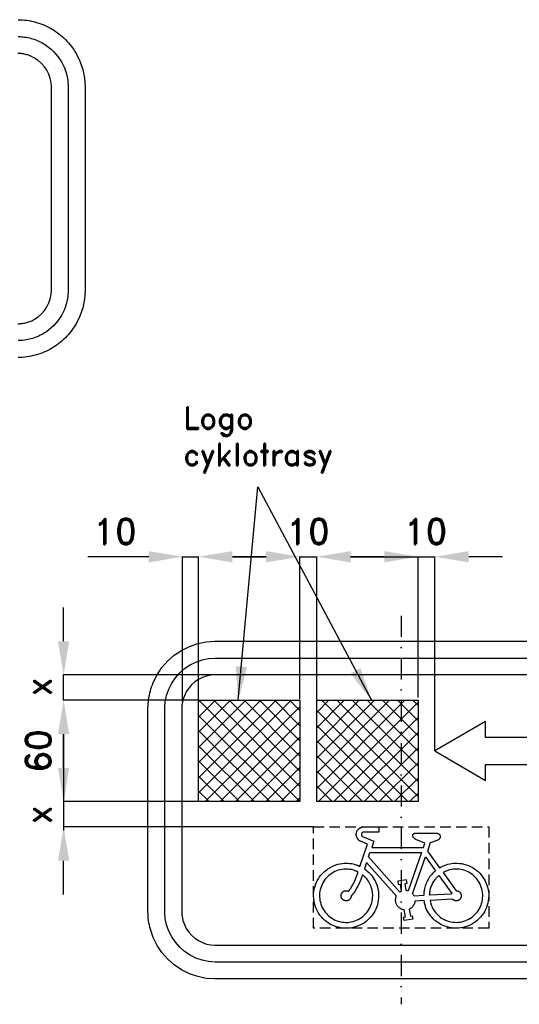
# Model space of a CAD drawing. Header units: millimetres. Extents: x -365 to 841, y -865 to 266.
# Tile 3 of 5: x 111 to 407, y -865 to -282. Entities that reach past the tile are written whole.
import ezdxf

# ---------------------------------------------------------------- set-up
doc = ezdxf.new("R2010")
doc.units = ezdxf.units.MM
doc.header["$LTSCALE"] = 5
doc.linetypes.add('ČERCHOVANÁX2', pattern=[2, 1, -0.5, 0, -0.5])
doc.linetypes.add('ČÁRKOVANÁX2', pattern=[1.5, 1, -0.5])
doc.layers.add('Kóty', color=2, linetype='Continuous')
doc.layers.add('Značka', color=7, linetype='Continuous')
doc.styles.get("Standard").update_dxf_attribs({"font": 'romand.shx', "height": 15})
doc.dimstyles.get("Standard").update_dxf_attribs({"dimtxt": 15, "dimasz": 20, "dimexe": 0.18, "dimexo": 0.0625, "dimgap": 7.5, "dimtad": 1, "dimdec": 0, "dimzin": 0, "dimdsep": 46, "dimtxsty": 'Standard', "dimcen": 0.09, "dimadec": 0, "dimazin": 0, "dimtfac": 1, "dimtdec": 0, "dimtofl": 0, "dimtmove": 0, "dimatfit": 3, "dimfxl": 1, "dimtolj": 1, "dimtzin": 0, "dimarcsym": 0})

# ---------------------------------------------------------------- blocks, each defined once
blk = doc.blocks.new('*D5')
at = {"layer": 'Defpoints', "color": 0, "transparency": 16777216}
for p in [(137.21, -684.64), (217.21, -684.64), (217.21, -744.64)]:
    blk.add_point(p, dxfattribs=at)
at = {"layer": 'Kóty', "color": 0, "lineweight": -2, "transparency": 16777216}
for p, q in [((217.15, -684.64), (137.03, -684.64)), ((137.21, -724.64), (137.21, -704.64)), ((217.15, -744.64), (137.03, -744.64))]:
    blk.add_line(p, q, dxfattribs=at)
at = {"layer": 'Kóty', "color": 0, "transparency": 16777216}
for points in [[(133.88, -704.64), (140.54, -704.64), (137.21, -684.64)], [(133.88, -724.64), (140.54, -724.64), (137.21, -744.64)]]:
    blk.add_solid(points, dxfattribs=at)
at = {"layer": 'Kóty', "color": 0, "transparency": 16777216, "insert": (122.21, -714.64), "char_height": 15, "attachment_point": 5, "rotation": 90}
blk.add_mtext('\\A1;60', dxfattribs=at)

msp = doc.modelspace()

# ---------------------------------------------------------------- hatches: boundary and pattern name
at = {"layer": 'Značka'}
h = msp.add_hatch(dxfattribs=at)
h.set_pattern_fill('ANSI37', color=2, scale=2)
h.set_pattern_definition([(45, (65.0404, -11.574), (-4.49013, 4.49013), []), (135, (65.0404, -11.574), (-4.49013, -4.49013), [])])
h.paths.add_polyline_path([(217.21, -744.64), (217.21, -684.64), (277.21, -684.64), (277.21, -744.64)])
h = msp.add_hatch(dxfattribs=at)
h.set_pattern_fill('ANSI37', color=2, scale=2)
h.set_pattern_definition([(45, (337.2106, -13.244), (-4.49013, 4.49013), []), (135, (337.2106, -13.244), (-4.49013, -4.49013), [])])
h.paths.add_polyline_path([(287.21, -744.64), (287.21, -684.64), (347.21, -684.64), (347.21, -744.64)])

# ---------------------------------------------------------------- linework, layer by layer
at = {"layer": 'Kóty'}
for p, q in [((187.65, -599.64), (151.57, -599.64)), ((207.65, -685.56), (207.65, -599.46)), ((217.21, -684.57), (217.21, -599.46)), ((257.21, -599.64), (237.21, -599.64)), ((237.21, -599.64), (257.21, -599.64)), ((277.21, -684.05), (277.21, -599.46)), ((287.21, -684.16), (287.21, -599.46)), ((327.21, -599.64), (307.21, -599.64)), ((307.21, -599.64), (357.21, -599.64)), ((347.21, -682.9), (347.21, -599.46)), ((357.21, -714.64), (357.21, -599.46)), ((397.21, -599.64), (377.21, -599.64)), ((137.21, -649.64), (137.21, -629.64)), ((229.15, -669.64), (137.03, -669.64)), ((217.15, -684.64), (137.03, -684.64)), ((137.21, -704.64), (137.21, -761.78)), ((137.21, -724.64), (137.21, -704.64)), ((217.09, -744.64), (137.03, -744.64)), ((285.33, -759.64), (137.03, -759.64)), ((137.21, -799.64), (137.21, -779.64))]:
    msp.add_line(p, q, dxfattribs=at)
for points in [[(240.69, -684.64), (252.35, -558.28)], [(252.35, -558.28), (319.72, -684.64)], [(207.65, -599.64), (217.21, -599.64)], [(277.21, -599.64), (287.21, -599.64)], [(137.21, -684.64), (137.21, -669.64)]]:
    msp.add_lwpolyline(points, dxfattribs=at)
for points in [[(187.65, -596.3), (187.65, -602.97), (207.65, -599.64)], [(237.21, -596.3), (237.21, -602.97), (217.21, -599.64)], [(257.21, -596.3), (257.21, -602.97), (277.21, -599.64)], [(307.21, -596.3), (307.21, -602.97), (287.21, -599.64)], [(327.21, -596.3), (327.21, -602.97), (347.21, -599.64)], [(377.21, -596.3), (377.21, -602.97), (357.21, -599.64)], [(133.88, -649.64), (140.54, -649.64), (137.21, -669.64)], [(245.85, -665.03), (239.21, -664.42), (240.69, -684.64)], [(313.06, -665.56), (307.21, -668.76), (319.73, -684.71)], [(133.88, -704.64), (140.54, -704.64), (137.21, -684.64)], [(133.88, -724.64), (140.54, -724.64), (137.21, -744.64)], [(133.88, -779.64), (140.54, -779.64), (137.21, -759.64)]]:
    msp.add_solid(points, dxfattribs=at)
at = {"layer": 'Značka', "color": 6, "linetype": 'ČERCHOVANÁX2', "lineweight": 25, "ltscale": 2.5}
msp.add_line((337.21, -634.64), (337.21, -864.64), dxfattribs=at)
at = {"layer": 'Značka', "color": 5}
for points in [[(110.31, -281.66, -0.032183), (115.48, -282.02, -0.035447), (120.55, -283.07, -0.036286), (125.46, -284.73, -0.034422), (130.09, -287.07, -0.033747), (134.4, -289.94, -0.034103), (138.28, -293.37, -0.034187), (141.72, -297.25, -0.034204), (144.59, -301.57), (146.91, -306.2), (148.58, -311.1), (149.65, -316.18), (150, -321.34), (150, -321.5), (150, -321.66), (150, -441.66), (150, -441.81), (150, -441.97), (149.64, -447.14), (148.58, -452.21), (146.92, -457.12), (144.59, -461.75), (141.71, -466.06, -0.034079), (138.28, -469.94, -0.034234), (134.4, -473.37, -0.034206), (130.09, -476.24, -0.034031), (125.46, -478.56, -0.033421), (120.55, -480.24, -0.034122), (115.48, -481.31, -0.036744), (110.31, -481.66)], [(110.24, -291.66, -0.03218), (114.11, -291.93, -0.035425), (117.92, -292.72, -0.036279), (121.6, -293.96, -0.03446), (125.07, -295.72, -0.033761), (128.3, -297.87, -0.034072), (131.21, -300.44), (133.79, -303.35), (135.94, -306.59), (137.68, -310.06), (138.94, -313.74), (139.74, -317.55), (140, -321.42), (140, -321.54), (140, -321.66), (140, -441.66), (140, -441.77), (140, -441.89), (139.73, -445.77), (138.94, -449.57), (137.69, -453.25), (135.94, -456.72), (133.79, -459.96), (131.21, -462.87), (128.3, -465.44, -0.034239), (125.07, -467.6, -0.03404), (121.6, -469.34, -0.033417), (117.92, -470.59, -0.034133), (114.11, -471.4, -0.036745), (110.24, -471.66)], [(110.16, -461.66, 0.032185), (112.74, -461.47, 0.035459), (115.28, -460.95, 0.036279), (117.73, -460.12, 0.034379), (120.05, -458.95), (122.2, -457.51), (124.14, -455.8), (125.86, -453.86), (127.29, -451.7), (128.45, -449.39), (129.29, -446.93), (129.83, -444.39), (130, -441.81), (130, -441.73), (130, -441.66), (130, -321.66), (130, -321.58), (130, -321.5), (129.82, -318.92), (129.29, -316.38), (128.46, -313.92), (127.29, -311.61), (125.86, -309.46), (124.14, -307.51), (122.2, -305.8), (120.05, -304.36), (117.73, -303.2, 0.033403), (115.28, -302.37, 0.034157), (112.74, -301.83, 0.036746), (110.16, -301.66)], [(227.21, -849.64), (227.05, -849.64), (226.9, -849.64), (221.73, -849.28), (216.66, -848.22), (211.75, -846.56), (207.12, -844.23), (202.81, -841.35), (198.93, -837.92), (195.49, -834.04), (192.62, -829.73), (190.3, -825.1), (188.63, -820.19, -0.034186), (187.56, -815.12, -0.036746), (187.21, -809.95), (187.21, -809.8), (187.21, -809.64), (187.21, -689.64), (187.21, -689.48), (187.21, -689.33, -0.032185), (187.57, -684.16, -0.035458), (188.63, -679.09, -0.036271), (190.29, -674.18), (192.62, -669.55), (195.5, -665.24), (198.93, -661.36), (202.81, -657.92), (207.12, -655.05), (211.75, -652.73), (216.66, -651.06), (221.73, -649.99), (226.9, -649.64), (227.05, -649.64), (227.21, -649.64), (447.21, -649.64)], [(227.21, -839.64), (227.09, -839.64), (226.97, -839.64), (223.1, -839.37), (219.29, -838.58), (215.61, -837.33), (212.14, -835.58), (208.91, -833.43), (206, -830.85), (203.42, -827.94), (201.27, -824.71), (199.53, -821.24), (198.27, -817.56), (197.47, -813.75, -0.036787), (197.21, -809.88), (197.21, -809.76), (197.21, -809.64), (197.21, -689.64), (197.21, -689.52), (197.21, -689.4, -0.032209), (197.48, -685.53, -0.035419), (198.27, -681.72), (199.52, -678.04), (201.27, -674.57), (203.42, -671.34), (206, -668.43), (208.91, -665.85), (212.14, -663.7), (215.61, -661.96), (219.29, -660.7), (223.1, -659.9), (226.97, -659.64), (227.09, -659.64), (227.21, -659.64), (447.21, -659.64)], [(447.21, -669.64), (227.21, -669.64), (227.13, -669.64), (227.05, -669.64), (224.47, -669.82), (221.93, -670.35), (219.48, -671.18), (217.16, -672.35), (215.01, -673.78), (213.07, -675.5), (211.35, -677.44), (209.92, -679.59), (208.76, -681.91), (207.92, -684.36), (207.38, -686.9, 0.036755), (207.21, -689.48), (207.21, -689.56), (207.21, -689.64), (207.21, -809.64), (207.21, -809.72), (207.21, -809.8, 0.032172), (207.39, -812.38), (207.92, -814.92), (208.75, -817.37), (209.92, -819.69), (211.35, -821.84), (213.07, -823.78), (215.01, -825.5), (217.16, -826.93), (219.48, -828.09), (221.93, -828.93), (224.47, -829.47), (227.05, -829.64), (227.13, -829.64), (227.21, -829.64)], [(358.7, -763.39), (358.79, -763.41), (358.88, -763.43), (358.9, -763.44), (358.92, -763.44), (358.99, -763.47), (359.07, -763.49), (359.15, -763.53), (359.24, -763.57), (359.33, -763.61), (359.41, -763.66), (359.49, -763.71), (359.57, -763.77), (359.66, -763.84), (359.75, -763.92), (359.83, -764), (359.91, -764.09), (359.98, -764.19), (360.05, -764.29), (360.11, -764.39), (360.17, -764.5), (360.22, -764.61), (360.26, -764.72), (360.3, -764.83), (360.32, -764.95), (360.35, -765.07), (360.36, -765.18), (360.37, -765.3, -0.013317), (360.36, -765.42), (360.35, -765.58), (360.33, -765.74), (360.29, -765.9), (360.23, -766.06), (360.17, -766.21), (360.09, -766.35), (360, -766.49), (359.91, -766.62), (359.82, -766.73), (359.74, -766.83), (359.65, -766.92), (359.55, -767.01), (359.45, -767.09), (359.34, -767.16), (359.25, -767.22), (359.16, -767.27), (359.14, -767.28), (359.12, -767.29), (359, -767.35), (358.88, -767.4), (354.45, -769.08), (352.78, -773.88), (359.96, -783.82), (360.01, -783.79), (360.06, -783.77), (360.25, -783.66), (360.44, -783.56), (360.68, -783.43), (360.92, -783.3), (361.16, -783.17), (361.4, -783.05), (361.65, -782.93), (361.89, -782.81), (362.89, -782.38), (363.91, -782.01), (364.95, -781.7), (366.01, -781.46), (367.09, -781.27), (368.18, -781.16), (369.27, -781.11), (370.37, -781.12), (371.73, -781.19), (373.08, -781.36), (374.42, -781.63), (375.73, -782), (377.01, -782.46), (378.26, -783.03), (379.45, -783.69), (380.6, -784.42), (381.71, -785.22), (382.76, -786.09), (383.74, -787.03), (384.65, -788.05), (385.48, -789.13), (386.23, -790.27), (386.88, -791.47), (387.46, -792.7), (387.97, -793.97), (388.39, -795.27), (388.71, -796.59), (388.93, -797.94), (389.05, -799.3, -0.020872), (389.07, -800.66, -0.019545), (388.98, -802.02), (388.8, -803.37), (388.55, -804.71), (388.21, -806.03), (387.77, -807.32), (387.23, -808.57), (386.61, -809.79), (385.89, -810.95), (385.09, -812.05), (384.22, -813.09), (383.29, -814.09), (382.29, -815.02), (381.23, -815.88), (380.1, -816.64), (378.92, -817.33), (377.7, -817.93), (376.43, -818.43), (375.13, -818.84), (373.81, -819.18), (372.47, -819.43), (371.11, -819.58), (369.75, -819.62), (368.39, -819.58), (367.03, -819.42), (365.7, -819.16), (364.38, -818.81), (363.08, -818.39), (361.82, -817.88), (360.6, -817.28), (359.43, -816.59), (358.3, -815.81), (357.24, -814.95), (356.25, -814.02), (355.32, -813.01), (354.61, -812.18), (353.95, -811.31), (353.34, -810.39), (352.79, -809.44), (352.3, -808.47), (351.88, -807.47), (351.53, -806.44), (351.24, -805.4), (351.17, -805.13), (351.11, -804.87), (351.06, -804.66), (351.01, -804.44), (351, -804.39), (350.99, -804.34), (350.79, -803.27), (345.37, -803.54), (345.33, -803.84), (345.28, -804.14), (345.27, -804.2), (345.26, -804.25), (345.21, -804.49), (345.14, -804.72), (345.04, -805.01), (344.93, -805.29), (344.8, -805.56), (344.66, -805.83), (344.5, -806.09), (344.32, -806.34), (344.14, -806.58), (343.95, -806.82), (343.75, -807.04), (343.53, -807.26), (343.3, -807.45), (343.06, -807.64), (342.86, -807.77), (342.66, -807.9), (342.6, -807.93), (342.55, -807.95), (342.28, -808.1), (342.01, -808.23), (342.69, -812.45), (343.8, -812.27), (344.12, -814.25), (338.94, -815.08), (338.62, -813.1), (339.73, -812.93), (339.05, -808.71), (338.78, -808.67), (338.52, -808.63), (338.46, -808.61), (338.41, -808.6), (338.2, -808.56), (337.99, -808.5), (337.73, -808.42), (337.48, -808.32), (337.23, -808.21), (336.99, -808.09), (336.75, -807.95), (336.52, -807.81), (336.24, -807.62), (335.97, -807.41), (335.71, -807.19), (335.47, -806.95), (335.25, -806.7), (335.04, -806.43), (334.85, -806.15), (334.67, -805.86), (334.51, -805.56), (334.36, -805.25), (334.24, -804.94), (334.13, -804.62), (334.05, -804.29), (333.98, -803.95), (333.94, -803.62), (333.91, -803.28), (333.9, -803.01), (333.9, -802.73), (333.92, -802.46), (333.95, -802.19), (333.99, -801.92), (334.05, -801.66), (334.11, -801.45), (334.17, -801.24), (334.19, -801.19), (334.21, -801.14), (334.31, -800.89), (334.41, -800.64), (316.72, -780.65), (315.42, -784.46), (316.28, -785.1), (316.32, -785.13), (316.36, -785.17), (316.53, -785.3), (316.7, -785.43), (316.91, -785.6), (317.12, -785.77), (317.92, -786.47), (318.67, -787.23), (319.39, -788.02), (320.05, -788.86), (320.67, -789.74), (321.23, -790.66), (321.73, -791.61), (322.19, -792.59), (322.7, -793.83), (323.13, -795.1), (323.46, -796.39), (323.69, -797.71), (323.83, -799.05), (323.86, -800.39, -0.019434), (323.8, -801.73), (323.64, -803.06), (323.42, -804.38), (323.11, -805.69), (322.71, -806.96), (322.2, -808.21), (321.62, -809.41), (320.94, -810.57), (320.18, -811.67), (319.34, -812.72), (318.45, -813.73), (317.5, -814.67), (316.48, -815.54), (315.4, -816.33), (314.26, -817.04), (313.08, -817.66), (311.85, -818.2), (310.58, -818.65), (309.3, -819.03), (307.99, -819.33), (306.67, -819.53), (305.33, -819.63), (303.99, -819.63), (302.65, -819.53), (301.33, -819.34), (300.02, -819.05), (298.73, -818.7), (297.46, -818.26), (296.23, -817.73), (295.04, -817.11), (293.9, -816.41), (292.82, -815.62), (291.8, -814.75), (290.83, -813.82), (289.92, -812.83), (289.08, -811.79), (288.31, -810.69), (287.64, -809.53), (287.04, -808.33), (286.54, -807.09), (286.13, -805.82), (285.8, -804.52), (285.55, -803.2), (285.38, -801.87), (285.32, -800.53, -0.018757), (285.35, -799.19), (285.48, -797.86), (285.71, -796.54), (286.04, -795.24), (286.45, -793.96), (286.93, -792.71), (287.49, -791.49), (288.14, -790.32), (288.88, -789.2), (289.69, -788.13), (290.59, -787.14), (291.55, -786.21), (292.57, -785.34), (293.64, -784.53), (294.76, -783.8), (295.93, -783.15), (297.15, -782.59), (298.4, -782.12), (299.69, -781.74), (301, -781.46), (302.33, -781.26), (303.4, -781.15), (304.48, -781.09), (305.55, -781.1), (306.63, -781.18), (307.69, -781.32), (308.74, -781.53), (309.77, -781.81), (310.78, -782.15), (311.03, -782.24), (311.28, -782.34), (311.48, -782.41), (311.68, -782.49), (311.73, -782.51), (311.78, -782.53), (312.77, -782.95), (317.26, -769.77), (312.73, -767.92), (312.54, -767.79), (312.36, -767.67), (312.33, -767.64), (312.29, -767.61), (312.16, -767.5), (312.02, -767.38), (311.87, -767.23), (311.72, -767.06), (311.58, -766.89), (311.44, -766.72), (311.32, -766.53), (311.21, -766.34), (311.08, -766.1), (310.96, -765.85), (310.86, -765.59), (310.78, -765.33), (310.71, -765.06), (310.66, -764.78), (310.63, -764.51), (310.62, -764.23), (310.61, -763.96), (310.63, -763.68), (310.66, -763.41), (310.71, -763.13), (310.78, -762.87), (310.87, -762.6), (310.97, -762.35), (311.09, -762.1), (311.22, -761.85), (311.36, -761.62), (311.52, -761.39), (311.69, -761.17), (311.88, -760.97), (312.08, -760.78), (312.29, -760.6), (312.51, -760.43), (312.7, -760.31), (312.88, -760.19), (313.08, -760.08), (313.28, -759.99), (313.48, -759.9), (313.69, -759.83), (313.9, -759.77), (314.12, -759.72), (314.17, -759.71), (314.22, -759.69), (314.27, -759.69), (314.31, -759.68), (314.32, -759.68), (314.33, -759.68), (314.55, -759.64), (324.07, -759.64), (324.07, -762.64), (314.97, -762.64), (314.9, -762.65), (314.83, -762.66), (314.82, -762.66), (314.8, -762.66), (314.75, -762.68), (314.69, -762.69), (314.62, -762.71), (314.56, -762.74), (314.49, -762.77), (314.43, -762.8), (314.36, -762.84), (314.3, -762.88), (314.23, -762.93), (314.16, -762.98), (314.09, -763.04), (314.03, -763.1), (313.97, -763.17), (313.92, -763.24), (313.87, -763.32), (313.82, -763.4), (313.78, -763.48), (313.75, -763.56), (313.71, -763.64), (313.69, -763.73), (313.67, -763.81), (313.65, -763.9), (313.65, -763.99), (313.64, -764.08, 0.012258), (313.64, -764.17), (313.65, -764.26), (313.66, -764.35), (313.68, -764.44), (313.7, -764.52), (313.73, -764.61), (313.76, -764.69), (313.8, -764.77), (313.83, -764.84), (313.87, -764.9), (313.91, -764.96), (313.95, -765.02), (314, -765.07), (314.05, -765.12), (314.09, -765.16), (314.13, -765.2), (314.14, -765.21), (314.15, -765.22), (314.21, -765.27), (314.26, -765.31), (321.01, -768.06), (319.75, -771.75), (350.35, -771.75), (351.24, -769.21), (345.94, -767.02), (345.81, -766.96), (345.69, -766.9), (345.67, -766.89), (345.64, -766.88), (345.55, -766.82), (345.46, -766.77), (345.34, -766.69), (345.23, -766.61), (345.13, -766.52), (345.03, -766.43), (344.93, -766.34), (344.83, -766.24), (344.72, -766.11), (344.61, -765.98), (344.5, -765.84), (344.41, -765.7), (344.33, -765.55), (344.26, -765.39), (344.21, -765.23), (344.16, -765.06), (344.14, -764.97), (344.12, -764.88), (344.11, -764.79), (344.11, -764.7), (344.11, -764.6), (344.12, -764.51), (344.13, -764.42), (344.15, -764.33), (344.18, -764.24), (344.21, -764.15), (344.25, -764.07), (344.3, -763.99), (344.35, -763.91), (344.41, -763.84), (344.47, -763.77), (344.54, -763.71), (344.6, -763.66), (344.66, -763.61), (344.72, -763.57), (344.78, -763.53), (344.85, -763.5), (344.92, -763.47), (344.99, -763.44), (345.06, -763.42), (345.08, -763.42), (345.09, -763.42), (345.11, -763.41), (345.13, -763.41), (345.15, -763.4), (345.17, -763.4), (345.19, -763.4), (345.2, -763.39), (358.7, -763.39)], [(307.57, -800.68), (307.55, -800.84), (307.52, -801.01), (307.51, -801.04), (307.5, -801.08), (307.47, -801.21), (307.43, -801.34), (307.37, -801.5), (307.3, -801.65), (307.22, -801.81), (307.13, -801.95), (307.03, -802.09), (306.93, -802.23), (306.79, -802.39), (306.64, -802.54), (306.48, -802.69), (306.31, -802.81), (306.13, -802.93), (305.95, -803.03), (305.75, -803.12), (305.55, -803.19), (305.35, -803.25), (305.14, -803.3), (304.93, -803.34), (304.72, -803.35), (304.5, -803.35), (304.29, -803.34), (304.08, -803.31), (303.87, -803.26), (303.67, -803.2), (303.46, -803.13), (303.27, -803.05), (303.08, -802.95), (302.9, -802.83), (302.73, -802.71), (302.57, -802.57), (302.42, -802.42), (302.28, -802.26), (302.14, -802.09), (302.03, -801.91), (301.92, -801.73), (301.83, -801.53), (301.75, -801.34), (301.69, -801.13), (301.65, -800.92), (301.61, -800.71), (301.59, -800.5), (301.59, -800.29), (301.6, -800.08), (301.63, -799.86), (301.67, -799.66), (301.73, -799.45), (301.8, -799.25), (301.88, -799.05), (301.98, -798.86), (302.09, -798.68), (302.22, -798.51), (302.35, -798.34), (302.5, -798.19), (302.66, -798.05), (302.83, -797.92), (303.01, -797.8), (303.19, -797.69), (303.38, -797.6), (303.58, -797.52), (303.78, -797.46), (303.99, -797.41), (304.2, -797.38), (304.41, -797.36), (304.59, -797.35), (304.76, -797.35), (304.93, -797.36), (305.1, -797.39), (305.26, -797.42), (305.43, -797.46), (305.56, -797.51), (305.68, -797.56), (305.71, -797.57), (305.75, -797.58), (305.9, -797.65), (306.05, -797.73), (306.43, -797.21), (306.79, -796.69), (306.86, -796.58), (306.94, -796.48), (307.22, -796.05), (307.5, -795.62), (307.84, -795.08), (308.16, -794.53), (308.48, -793.97), (308.78, -793.41), (309.08, -792.84), (309.36, -792.26), (309.64, -791.69), (309.91, -791.11), (310.17, -790.52), (310.41, -789.93), (310.64, -789.33), (310.86, -788.73), (311.03, -788.25), (311.19, -787.76), (311.23, -787.64), (311.26, -787.51), (311.45, -786.9), (311.63, -786.29), (310.84, -785.93), (310.8, -785.91), (310.76, -785.89), (310.6, -785.83), (310.44, -785.76), (310.23, -785.68), (310.03, -785.6), (309.21, -785.31), (308.38, -785.07), (307.53, -784.88), (306.67, -784.74), (305.8, -784.65), (304.93, -784.61), (304.05, -784.63), (303.18, -784.69), (302.1, -784.81), (301.03, -785.01), (299.97, -785.28), (298.94, -785.64), (297.94, -786.06), (296.97, -786.56), (296.04, -787.13), (295.16, -787.77), (294.3, -788.44), (293.49, -789.17), (292.74, -789.96), (292.05, -790.8), (291.42, -791.69), (290.86, -792.63), (290.37, -793.6), (289.94, -794.6), (289.57, -795.63), (289.27, -796.67), (289.04, -797.74), (288.9, -798.82), (288.83, -799.91, 0.0204), (288.84, -801), (288.93, -802.08), (289.1, -803.16), (289.32, -804.23), (289.61, -805.27), (289.98, -806.3), (290.42, -807.29), (290.94, -808.26), (291.52, -809.18), (292.17, -810.05), (292.88, -810.88), (293.62, -811.67), (294.42, -812.41), (295.27, -813.09), (296.18, -813.7), (297.12, -814.25), (298.1, -814.73), (299.11, -815.13), (300.15, -815.47), (301.2, -815.75), (302.27, -815.96), (303.35, -816.09), (304.44, -816.13), (305.53, -816.11), (306.61, -816), (307.68, -815.81), (308.74, -815.55), (309.79, -815.24), (310.8, -814.85), (311.79, -814.4), (312.74, -813.86), (313.66, -813.27), (314.52, -812.61), (315.34, -811.88), (316.1, -811.1), (316.82, -810.29), (317.49, -809.43), (318.09, -808.52), (318.62, -807.56), (319.09, -806.58), (319.47, -805.56), (319.78, -804.52), (320.03, -803.46), (320.21, -802.38), (320.32, -801.3), (320.36, -800.21, 0.018279), (320.31, -799.13), (320.18, -798.04), (319.98, -796.97), (319.7, -795.92), (319.35, -794.89), (319.03, -794.07), (318.67, -793.27), (318.27, -792.49), (317.81, -791.74), (317.32, -791.03), (316.78, -790.35), (316.2, -789.7), (315.58, -789.1), (315.42, -788.95), (315.26, -788.8), (315.13, -788.68), (315, -788.57), (314.97, -788.54), (314.93, -788.51), (314.27, -787.95), (314.05, -788.64), (313.82, -789.33), (313.77, -789.46), (313.73, -789.6), (313.53, -790.14), (313.33, -790.69), (313.06, -791.36), (312.78, -792.02), (312.48, -792.69), (312.18, -793.34), (311.86, -793.99), (311.52, -794.63), (311.18, -795.27), (310.83, -795.9), (310.47, -796.53), (310.09, -797.15), (309.7, -797.76), (309.3, -798.36), (308.97, -798.83), (308.63, -799.3), (308.54, -799.41), (308.45, -799.53), (308.02, -800.1), (307.57, -800.68)], [(369.75, -797.37), (369.92, -797.37), (370.09, -797.38), (370.12, -797.38), (370.15, -797.39), (370.29, -797.41), (370.42, -797.43), (370.59, -797.47), (370.75, -797.52), (370.91, -797.58), (371.07, -797.64), (371.22, -797.72), (371.37, -797.81), (371.55, -797.92), (371.72, -798.05), (371.88, -798.19), (372.03, -798.35), (372.16, -798.51), (372.29, -798.68), (372.4, -798.86), (372.5, -799.05), (372.59, -799.25), (372.66, -799.45), (372.72, -799.65), (372.76, -799.86), (372.79, -800.07), (372.8, -800.28, -0.020062), (372.8, -800.5), (372.78, -800.71), (372.75, -800.92), (372.71, -801.13), (372.65, -801.33), (372.57, -801.53), (372.48, -801.72), (372.38, -801.91), (372.26, -802.09), (372.13, -802.26), (371.99, -802.42), (371.84, -802.57), (371.68, -802.71), (371.51, -802.84), (371.33, -802.95), (371.14, -803.05), (370.95, -803.14), (370.75, -803.21), (370.55, -803.27), (370.34, -803.32), (370.13, -803.35), (369.92, -803.37), (369.7, -803.37), (369.49, -803.35), (369.28, -803.32), (369.07, -803.27), (368.91, -803.23), (368.74, -803.18), (368.58, -803.11), (368.43, -803.04), (368.28, -802.96), (368.14, -802.87), (368.03, -802.79), (367.92, -802.7), (367.89, -802.68), (367.87, -802.66), (367.74, -802.54), (367.62, -802.42), (354.3, -803.09), (354.49, -803.95), (354.71, -804.81), (354.76, -804.98), (354.81, -805.15), (355.03, -805.82), (355.28, -806.48), (355.64, -807.28), (356.05, -808.06), (356.51, -808.83), (357.01, -809.56), (357.56, -810.26), (358.14, -810.92), (358.91, -811.73), (359.72, -812.47), (360.59, -813.16), (361.51, -813.77), (362.47, -814.32), (363.47, -814.79), (364.51, -815.19), (365.57, -815.51), (366.64, -815.78), (367.73, -815.98), (368.83, -816.09), (369.93, -816.12), (371.04, -816.08), (372.14, -815.94), (373.22, -815.73), (374.29, -815.44), (375.34, -815.09), (376.37, -814.68), (377.36, -814.19), (378.31, -813.63), (379.22, -813), (380.08, -812.3), (380.88, -811.54), (381.64, -810.73), (382.34, -809.88), (382.99, -808.98), (383.57, -808.04), (384.08, -807.06), (384.51, -806.04), (384.87, -804.99), (385.14, -803.92), (385.35, -802.83), (385.49, -801.74), (385.56, -800.63, 0.020647), (385.55, -799.53), (385.46, -798.43), (385.28, -797.33), (385.03, -796.26), (384.69, -795.2), (384.28, -794.17), (383.82, -793.17), (383.29, -792.2), (382.69, -791.26), (382.02, -790.38), (381.3, -789.55), (380.51, -788.78), (379.66, -788.06), (378.77, -787.41), (377.84, -786.81), (376.88, -786.27), (375.88, -785.8), (374.84, -785.41), (373.78, -785.09), (372.7, -784.86), (371.61, -784.71), (370.5, -784.62), (369.61, -784.6), (368.72, -784.62), (367.84, -784.69), (366.95, -784.82), (366.09, -785), (365.24, -785.24), (364.41, -785.54), (363.6, -785.88), (363.4, -785.97), (363.2, -786.07), (363.04, -786.14), (362.88, -786.22), (362.84, -786.24), (362.8, -786.26), (362.02, -786.67), (369.75, -797.37)]]:
    msp.add_lwpolyline(points, format="xyb", dxfattribs=at)
for points in [[(217.21, -744.64), (217.21, -684.64), (277.21, -684.64), (277.21, -744.64), (217.21, -744.64)], [(287.21, -744.64), (287.21, -684.64), (347.21, -684.64), (347.21, -744.64), (287.21, -744.64)], [(387.21, -706.64), (387.21, -697.14), (357.21, -714.64), (387.21, -732.14), (387.21, -722.64), (457.21, -722.64), (457.21, -706.64), (387.21, -706.64)], [(336.61, -793.53), (337.29, -797.75), (337.24, -797.78), (337.19, -797.8), (337, -797.9), (336.8, -798), (336.61, -798.11), (336.43, -798.23), (336.39, -798.26), (336.34, -798.3), (317.83, -777.39), (318.73, -774.75), (349.3, -774.75), (341.37, -797.51), (341.32, -797.49), (341.26, -797.48), (341.04, -797.42), (340.82, -797.36), (340.59, -797.32), (340.37, -797.29), (340.31, -797.28), (340.25, -797.28), (339.57, -793.06), (340.68, -792.88), (340.37, -790.91), (335.19, -791.74), (335.5, -793.71), (336.61, -793.53)], [(351.58, -777.33), (357.51, -785.55), (356.88, -786.11), (356.85, -786.13), (356.82, -786.16), (356.7, -786.28), (356.57, -786.39), (356.42, -786.53), (356.27, -786.68), (355.68, -787.27), (355.12, -787.9), (354.59, -788.55), (354.09, -789.22), (353.62, -789.92), (353.18, -790.64), (352.78, -791.38), (352.4, -792.14), (352.05, -792.91), (351.73, -793.69), (351.44, -794.48), (351.2, -795.29), (351, -796.11), (350.84, -796.93), (350.74, -797.59), (350.67, -798.26), (350.66, -798.43), (350.64, -798.6), (350.59, -799.44), (350.56, -800.28), (344.86, -800.56), (344.82, -800.49), (344.79, -800.41), (344.63, -800.12), (344.46, -799.84), (344.27, -799.57), (344.07, -799.31), (344.01, -799.25), (343.96, -799.19), (351.58, -777.33)], [(367.17, -798.93), (367.16, -798.95), (367.15, -798.98), (367.09, -799.08), (367.05, -799.19), (367, -799.29), (366.96, -799.4), (366.96, -799.43), (366.95, -799.46), (354.06, -800.1), (354.1, -799.44), (354.14, -798.77), (354.15, -798.64), (354.17, -798.51), (354.23, -797.98), (354.32, -797.45), (354.45, -796.8), (354.62, -796.16), (354.81, -795.52), (355.03, -794.89), (355.28, -794.27), (355.56, -793.66), (355.85, -793.05), (356.16, -792.46), (356.5, -791.88), (356.87, -791.33), (357.26, -790.79), (357.68, -790.27), (358.03, -789.87), (358.4, -789.49), (358.5, -789.39), (358.59, -789.3), (359.07, -788.84), (359.57, -788.39), (367.17, -798.93)], [(227.21, -829.64), (447.21, -829.64)], [(447.21, -839.64), (227.21, -839.64)], [(447.21, -849.64), (227.21, -849.64)]]:
    msp.add_lwpolyline(points, dxfattribs=at)
at = {"layer": 'Značka', "color": 6, "linetype": 'ČÁRKOVANÁX2', "ltscale": 1.25}
msp.add_lwpolyline([(285.33, -819.64), (285.33, -759.64), (389.09, -759.64), (389.09, -819.64), (285.33, -819.64)], dxfattribs=at)

# ---------------------------------------------------------------- texts
at = {"layer": 'Kóty', "char_height": 13, "attachment_point": 1}
for s, width, insert in [('Logo\\Pcyklotrasy', 103.3244, (208.11, -511)), ('\\pi5.73551;Značení souběhu více tras-varianta 2\\P\\pi35.14027;(použije se v případě, kdy nelze \\P\\pi49.68789;dodržet v poznámce uvedenou \\P\\pi80.94979;minimální výšku písma)', 413.2329, (-296.01, -527.19))]:
    msp.add_mtext_dynamic_manual_height_columns(s, width=width, gutter_width=100, heights=[0], dxfattribs=dict(at, insert=insert))
at = {"layer": 'Kóty', "char_height": 15, "attachment_point": 5}
for insert in [(167.7, -584.64), (282.02, -584.64), (351.68, -584.64)]:
    msp.add_mtext('\\A1;10', dxfattribs=dict(at, insert=insert))
at = {"layer": 'Kóty', "char_height": 15, "attachment_point": 5, "rotation": 90}
for insert in [(122.21, -676.62), (122.21, -752.27)]:
    msp.add_mtext('\\A1;x', dxfattribs=dict(at, insert=insert))

# ---------------------------------------------------------------- dimensions: what is measured, and where the dimension line sits
at = {"layer": 'Kóty'}
dim = msp.add_linear_dim(base=(137.21, -684.64), p1=(217.21, -744.64), p2=(217.21, -684.64), angle=90, dimstyle='Standard', dxfattribs=at)
dim.commit()
dim.dimension.update_dxf_attribs({"geometry": '*D5', "text_midpoint": (122.21, -714.64)})

doc.saveas('drawing.dxf')
